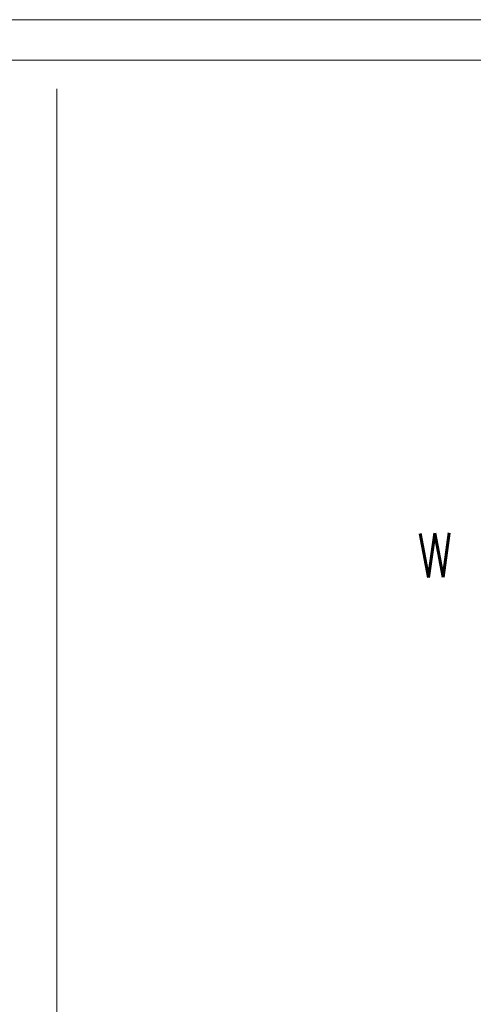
# Model space of a CAD drawing. Header units: millimetres. Extents: x -740 to 33545, y -26688 to 22494.
# Tile 70 of 256: x 11932 to 12254, y 7450 to 8148. Entities that reach past the tile are written whole.
import ezdxf

# ---------------------------------------------------------------- set-up
doc = ezdxf.new("R2010")
doc.units = ezdxf.units.MM
doc.header["$MEASUREMENT"] = 0
for name, color, linetype, lineweight in [('Nowe_820-G Rysunki Obrazki_Nr_pióra__1', 252, 'Continuous', 13), ('Nowe_820-G Rysunki Obrazki_Nr_pióra__23', 252, 'Continuous', 15), ('wymiarowanie', 252, 'Continuous', 9)]:
    doc.layers.add(name, color=color, linetype=linetype, lineweight=lineweight)
doc.styles.add('STYL_AUTOMATYCZNY_1', font='romans__.ttf', dxfattribs={"width": 0.771708})

msp = doc.modelspace()

# ---------------------------------------------------------------- linework, layer by layer
at = {"layer": 'Nowe_820-G Rysunki Obrazki_Nr_pióra__23', "linetype": 'Continuous', "lineweight": 15}
msp.add_lwpolyline([(8628.59, 8119.48), (12728.99, 8119.48)], dxfattribs=at)
at = {"layer": 'wymiarowanie'}
msp.add_lwpolyline([(8573.71, 8148.27), (8573.71, 5178.27), (12773.71, 5178.27), (12773.71, 8148.27), (8573.71, 8148.27)], dxfattribs=at)
at = {"layer": 'wymiarowanie', "linetype": 'Continuous', "lineweight": 15}
msp.add_lwpolyline([(11958.67, 8099.16), (11958.67, 5249.28)], dxfattribs=at)

# ---------------------------------------------------------------- texts
at = {"layer": 'Nowe_820-G Rysunki Obrazki_Nr_pióra__1', "linetype": 'Continuous', "lineweight": 13, "insert": (12215.07, 7752.72), "char_height": 31.3932, "attachment_point": 7, "rotation": 1.55197, "style": 'STYL_AUTOMATYCZNY_1'}
msp.add_mtext('\\A1;{\\pql;\\fRomanS|b0|i0|c0|p0;\\W0.771708;W}', dxfattribs=at)

doc.saveas('drawing.dxf')
